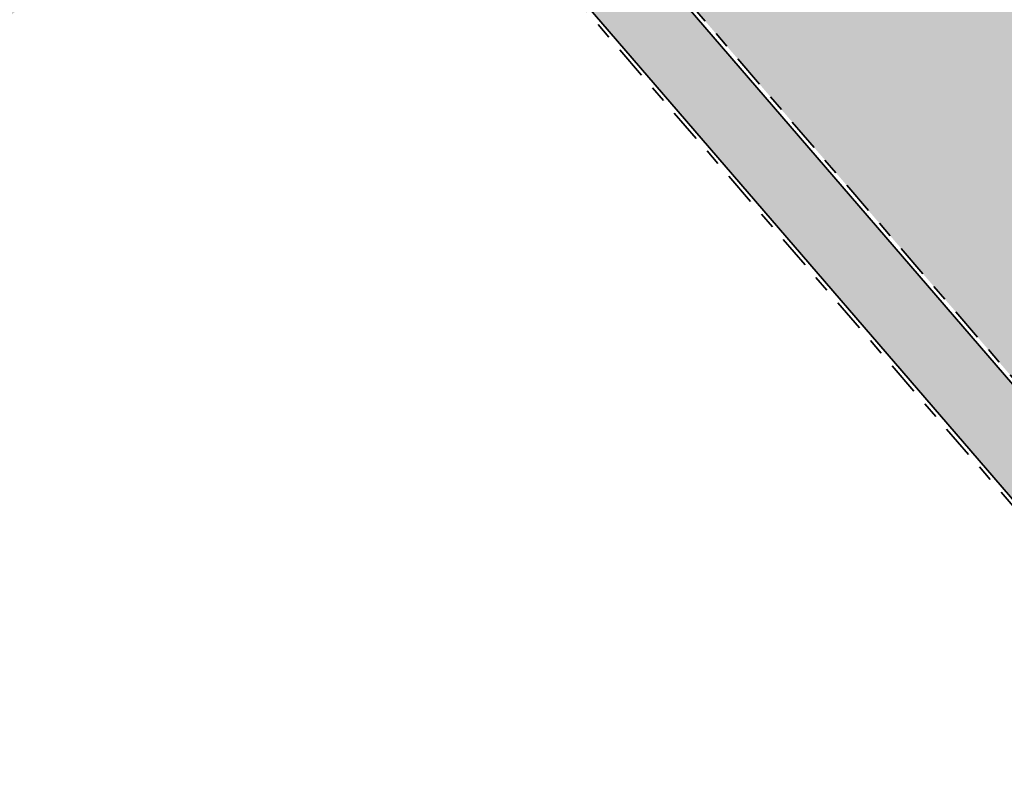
# Model space of a CAD drawing. Header units: metres. Extents: x 104290 to 104633, y 427843 to 428149.
# Tile 5 of 128: x 104461 to 104485, y 427909 to 427927. Entities that reach past the tile are written whole.
import ezdxf

# ---------------------------------------------------------------- set-up
doc = ezdxf.new("R2010")
doc.units = ezdxf.units.M
doc.linetypes.add('VH-OPSLUITBAND', pattern=[10, 4, -2, 2, -2])
doc.layers.add('N-WE-GR-GRAS_KRUIDENRIJK-V', color=7, linetype='Continuous', lineweight=18, true_color=0xa5cd98)
doc.layers.add('N-WE-VH-KANTOPSLUITING_OPSLUITBAND-G', color=150, linetype='VH-OPSLUITBAND', lineweight=35)
doc.layers.add('N-WE-VH-VERHARDING-G', color=7, linetype='Continuous', lineweight=35)
doc.layers.add('N-WE-VH-VERHARDING-AP_VOETPAD', color=7, linetype='Continuous', true_color=0xdbdbdb)

msp = doc.modelspace()

# ---------------------------------------------------------------- hatches: boundary and pattern name
at = {"layer": 'N-WE-GR-GRAS_KRUIDENRIJK-V'}
h = msp.add_hatch(color=256, dxfattribs=at)
h.dxf.hatch_style = 1
h.paths.add_polyline_path([(104479.145, 427942.811), (104470.696, 427935.609), (104492.966, 427909.771), (104501.67, 427916.677)])
at = {"layer": 'N-WE-VH-VERHARDING-AP_VOETPAD'}
h = msp.add_hatch(color=256, dxfattribs=at)
h.dxf.hatch_style = 1
edge = h.paths.add_edge_path()
edge.add_line((104491.183, 427955.568), (104437.423, 427909.744))
edge.add_line((104437.423, 427909.744), (104436.904, 427910.353))
edge.add_arc((104442.496, 427908.812), 5.8, 164.5919, 220.6661)
edge.add_line((104438.097, 427905.033), (104440.181, 427902.606))
edge.add_line((104440.181, 427902.606), (104442.116, 427904.267))
edge.add_line((104442.116, 427904.267), (104438.589, 427908.373))
edge.add_line((104438.589, 427908.373), (104469.185, 427934.452))
edge.add_line((104469.185, 427934.452), (104488.927, 427911.546))
edge.add_line((104488.927, 427911.546), (104490.339, 427912.666))
edge.add_line((104490.339, 427912.666), (104470.555, 427935.62))
edge.add_line((104470.555, 427935.62), (104479.156, 427942.951))
edge.add_line((104479.156, 427942.951), (104479.221, 427942.875))
edge.add_line((104479.221, 427942.875), (104499.2, 427919.695))
edge.add_line((104499.2, 427919.695), (104500.612, 427920.815))
edge.add_line((104500.612, 427920.815), (104480.526, 427944.119))
edge.add_line((104480.526, 427944.119), (104501.702, 427962.169))
edge.add_arc((104498.881, 427956.874), 6, 61.9538, 82.2539)
edge.add_line((104499.69, 427962.819), (104498.428, 427961.743))
edge.add_line((104498.428, 427961.743), (104497.26, 427963.113))
edge.add_line((104497.26, 427963.113), (104494.581, 427960.83))
edge.add_line((104494.581, 427960.83), (104490.015, 427956.937))
edge.add_line((104490.015, 427956.937), (104491.183, 427955.568))

# ---------------------------------------------------------------- linework, layer by layer
at = {"layer": 'N-WE-VH-KANTOPSLUITING_OPSLUITBAND-G', "ltscale": 0.2, "flags": 128}
for points in [[(104470.696, 427935.609), (104492.966, 427909.771)], [(104469.174, 427934.311), (104488.784, 427911.56)]]:
    msp.add_lwpolyline(points, dxfattribs=at)
at = {"layer": 'N-WE-VH-VERHARDING-G', "flags": 128}
for points in [[(104470.555, 427935.62), (104492.952, 427909.633)], [(104469.185, 427934.452), (104488.927, 427911.546)]]:
    msp.add_lwpolyline(points, dxfattribs=at)

doc.saveas('drawing.dxf')
